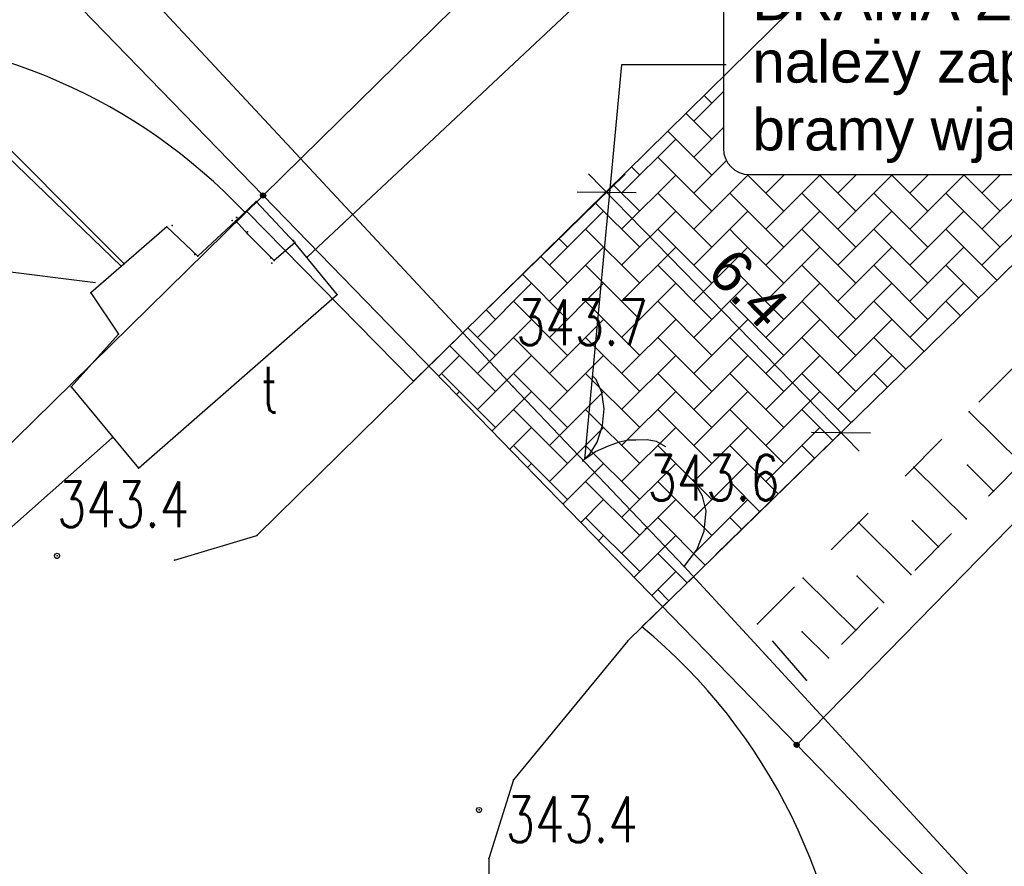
# Model space of a CAD drawing. Extents: x 5552506 to 5553307, y 5642054 to 5642708.
# Tile 48 of 72: x 5552864 to 5552883, y 5642501 to 5642517. Entities that reach past the tile are written whole.
import ezdxf
from ezdxf.enums import TextEntityAlignment as Align

# ---------------------------------------------------------------- set-up
doc = ezdxf.new("R2010")
doc.units = 0
doc.header["$MEASUREMENT"] = 0
doc.linetypes.add('1', pattern=[2, 1, -1])
doc.layers.add('A_SC_WID', color=1, linetype='Continuous', lineweight=18)
for name, color, linetype in [('EGB_DzialkaEwidencyjna', 7, 'Continuous'), ('EGB_KonturUzytkuGruntowego', 7, 'Continuous'), ('EGB_PunktGraniczny', 7, 'Continuous'), ('GES_PrzewodTelekomunikacyjny', 7, 'Continuous'), ('GES_Rzedna', 7, 'Continuous'), ('OT_Komunikacja', 7, 'Continuous'), ('OT_Ogrodzenia', 7, 'Continuous'), ('OT_Rzedna', 7, 'Continuous'), ('OT_Skarpa', 7, 'Continuous'), ('pomiar', 7, 'Continuous'), ('Widokowe', 114, 'Continuous')]:
    doc.layers.add(name, color=color, linetype=linetype)
doc.styles.add('ARIAL', font='arial.ttf')
doc.styles.add('J-SWIS', font='arial.ttf', dxfattribs={"width": 0.8})
doc.styles.add('STYL_ARIAL', font='simplex', dxfattribs={"width": 0.75, "oblique": 0.1})
doc.dimstyles.new('darek', dxfattribs={"dimtxt": 0.8, "dimasz": 0.8, "dimexe": 0.5, "dimexo": 0.5, "dimgap": 0.25, "dimtad": 1, "dimrnd": 0.01, "dimzin": 1, "dimdsep": 46, "dimtxsty": 'ARIAL', "dimblk": 'OBLIQUE', "dimcen": 0.8, "dimdle": 0.5, "dimclrd": 256, "dimclre": 256, "dimclrt": 256, "dimazin": 0, "dimtfac": 1, "dimtmove": 1, "dimatfit": 3, "dimfxl": 1, "dimtfill": 1, "dimlwd": -1, "dimlwe": -1, "dimarcsym": 0})

# ---------------------------------------------------------------- blocks, each defined once
blk = doc.blocks.new('SFUR')
at = {"color": 7}
blk.add_polyline3d([(0, 0, 0), (-0.1, 0.8, 0), (-0.4, 1.5, 0), (-0.9, 2.1, 0), (-1.4, 2.4, 0), (-2.1, 2.6, 0)], dxfattribs=at)
blk = doc.blocks.new('RTPW01')
at = {"color": 7}
blk.add_polyline3d([(0, 0.1, 0), (0.0643, 0.0766, 0), (0.0985, 0.0174, 0), (0.0866, -0.05, 0), (0.0342, -0.094, 0), (-0.0342, -0.094, 0), (-0.0866, -0.05, 0), (-0.0985, 0.0174, 0), (-0.0643, 0.0766, 0), (0, 0.1, 0)], dxfattribs=at)
blk = doc.blocks.new('EGBP04_03')
at = {"color": 7}
blk.add_polyline3d([(0, 0.1, 0), (0.0643, 0.0766, 0), (0.0985, 0.0174, 0), (0.0866, -0.05, 0), (0.0342, -0.094, 0), (-0.0342, -0.094, 0), (-0.0866, -0.05, 0), (-0.0985, 0.0174, 0), (-0.0643, 0.0766, 0), (0, 0.1, 0)], dxfattribs=at)
blk = doc.blocks.new('BGB')
at = {"color": 7}
for points in [[(0, 0, 0), (0, 0.4, 0), (-0.1, 0.9, 0), (-0.4, 1.5, 0), (-0.8, 2, 0), (-1.3, 2.4, 0), (-1.8, 2.6, 0), (-2, 2.6, 0)], [(0, 0.1, 0), (0.1, 0.6, 0), (0.3, 1.1, 0), (0.5, 1.5, 0), (0.7, 1.8, 0), (0.9, 2, 0), (1.2, 2.3, 0), (1.5, 2.5, 0), (1.9, 2.6, 0)]]:
    blk.add_polyline3d(points, dxfattribs=at)
blk = doc.blocks.new('_Oblique')
at = {"color": 0, "linetype": 'ByBlock', "lineweight": -2}
blk.add_line((-0.5, -0.5), (0.5, 0.5), dxfattribs=at)
blk = doc.blocks.new('*D384')
at = {"layer": 'Defpoints', "color": 0, "linetype": 'ByBlock'}
for p in [(5552872.741, 5642511.196), (5552879.991, 5642509.286), (5552877.236, 5642506.595)]:
    blk.add_point(p, dxfattribs=at)
at = {"layer": 'pomiar'}
for p, q in [((5552873.098, 5642511.546), (5552875.853, 5642514.237)), ((5552875.146, 5642514.245), (5552880.34, 5642508.928)), ((5552877.593, 5642506.944), (5552880.348, 5642509.635))]:
    blk.add_line(p, q, dxfattribs=at)
at = {"layer": 'pomiar', "xscale": 0.8, "yscale": 0.8, "zscale": 0.8}
for p, rotation in [((5552875.496, 5642513.888), 134.3281433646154), ((5552879.991, 5642509.286), 314.3281433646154)]:
    blk.add_blockref('_Oblique', p, dxfattribs=dict(at, rotation=rotation))
at = {"layer": 'pomiar', "linetype": 'ByBlock', "insert": (5552878.214, 5642512.047), "char_height": 0.8, "attachment_point": 5, "rotation": 314.3281, "style": 'ARIAL', "bg_fill": 3, "box_fill_scale": 1.25, "bg_fill_color": 256, "bg_fill_true_color": 13158600, "bg_fill_transparency": 0}
blk.add_mtext('6.4', dxfattribs=at)

msp = doc.modelspace()

# ---------------------------------------------------------------- linework, layer by layer
at = {"color": 7}
for p in [(5552868.91, 5642513.83), (5552868.91, 5642513.83), (5552868.779, 5642513.716), (5552868.48, 5642513.42), (5552867.068, 5642513.23), (5552867.17, 5642513.25), (5552868.32, 5642513.35), (5552868.383, 5642513.339), (5552868.386, 5642513.345), (5552868.402, 5642513.403), (5552868.408, 5642513.403), (5552868.61, 5642513.13), (5552868.613, 5642513.096), (5552869.4966, 5642512.9673), (5552869.519, 5642512.9202), (5552869.5198, 5642512.921), (5552869.52, 5642512.936), (5552869.52, 5642512.92), (5552867.6, 5642512.7), (5552867.662, 5642512.668), (5552869.76, 5642512.65), (5552866.192, 5642512.471), (5552866.25, 5642512.518), (5552869.06, 5642512.63), (5552869.08, 5642512.53), (5552869.12, 5642512.583), (5552865.61, 5642511.96), (5552870.33, 5642511.93), (5552866.14, 5642511.17), (5552865.23, 5642510.16), (5552873.7, 5642510.17, 343.7), (5552882.4461, 5642509.6797), (5552866.02, 5642509.18), (5552875.04, 5642508.74), (5552866.52, 5642508.6), (5552881.3859, 5642508.6185), (5552882.4145, 5642508.656), (5552882.9131, 5642508.163), (5552880.3257, 5642507.5574), (5552881.3571, 5642507.5922), (5552882.3857, 5642507.6297), (5552876.24, 5642507.44, 343.6), (5552868.79, 5642507.31), (5552881.8583, 5642507.0965), (5552864.96, 5642506.92, 343.4), (5552867.21, 5642506.84), (5552879.2655, 5642506.4963), (5552880.2996, 5642506.5284), (5552881.3309, 5642506.5632), (5552880.8036, 5642506.0299), (5552878.39, 5642505.62), (5552880.2762, 5642505.4967), (5552879.2421, 5642505.4646), (5552879.7488, 5642504.9634), (5552879.33, 5642504.54), (5552879.14, 5642503.3), (5552873.71, 5642502.63), (5552873.05, 5642502.05, 343.4), (5552873.24, 5642501.12)]:
    msp.add_point(p, dxfattribs=at)
at = {"layer": 'A_SC_WID', "lineweight": 30}
msp.add_lwpolyline([(5552878.23461, 5642514.22878), (5552903.03047, 5642514.22878, 0.41421356), (5552903.53047, 5642514.72878), (5552903.53047, 5642517.92956, 0.41421356), (5552903.03047, 5642518.42956), (5552878.23461, 5642518.42956, 0.41421356), (5552877.73461, 5642517.92956), (5552877.73461, 5642514.72878, 0.41421356)], format="xyb", close=True, dxfattribs=at)
for points in [[(5552877.7885, 5642516.32917), (5552875.77909, 5642516.32917), (5552875.07473, 5642508.77597)], [(5552868.59607, 5642513.52164), (5552871.79685, 5642510.2679)]]:
    msp.add_lwpolyline(points, dxfattribs=at)
for centre, start, end in [((5552860.58315, 5642505.93213), 43.521278, 132.837135), ((5552869.17133, 5642497.07443), 313.246595, 50.461301)]:
    msp.add_arc(centre, 11, start, end, dxfattribs=at)
for p in [(5552876.98, 5642506.72, 343.6), (5552875.9, 5642505.29)]:
    msp.add_point(p, dxfattribs=at)
at = {"layer": 'EGB_DzialkaEwidencyjna', "color": 7}
for points in [[(5552919.43, 5642578.87, 0), (5552863.43, 5642524.49, 0), (5552860.87, 5642522.11, 0), (5552868.91, 5642513.83, 0), (5552895.16, 5642539.62, 0), (5552915.31, 5642558.82, 0), (5552919.43, 5642578.87, 0)], [(5552915.31, 5642558.82, 0), (5552895.16, 5642539.62, 0), (5552868.91, 5642513.83, 0), (5552879.14, 5642503.3, 0), (5552905.06, 5642529.79, 0), (5552918.59, 5642543.82, 0), (5552933.03, 5642551.58, 0), (5552915.31, 5642558.82, 0)], [(5552918.59, 5642543.82, 0), (5552905.06, 5642529.79, 0), (5552879.14, 5642503.3, 0), (5552884.57, 5642497.71, 0), (5552914.66, 5642524.09, 0), (5552918.59, 5642543.82, 0)], [(5552860.87, 5642522.11, 0), (5552811.5, 5642476.33, 0), (5552790.45, 5642458.63, 0), (5552801.43, 5642448.13, 0), (5552806.15, 5642452.34, 0), (5552821.01, 5642466.78, 0), (5552868.91, 5642513.83, 0), (5552860.87, 5642522.11, 0)], [(5552868.91, 5642513.83, 0), (5552821.01, 5642466.78, 0), (5552806.15, 5642452.34, 0), (5552801.43, 5642448.13, 0), (5552811.55, 5642438.45, 0), (5552814.16, 5642435.96, 0), (5552817.83, 5642432.34, 0), (5552830.74, 5642439.96, 0), (5552839.1, 5642445.07, 0), (5552842.11, 5642445.56, 0), (5552869.22, 5642449.98, 0), (5552865.87, 5642471.42, 0), (5552889.45, 5642492.68, 0), (5552884.57, 5642497.71, 0), (5552879.14, 5642503.3, 0), (5552868.91, 5642513.83, 0)]]:
    msp.add_polyline3d(points, dxfattribs=at)
for p in [(5552868.91, 5642513.83), (5552868.91, 5642513.83), (5552868.91, 5642513.83), (5552868.91, 5642513.83), (5552868.91, 5642513.83), (5552879.14, 5642503.3), (5552879.14, 5642503.3), (5552879.14, 5642503.3)]:
    msp.add_point(p, dxfattribs=at)
at = {"layer": 'EGB_KonturUzytkuGruntowego', "color": 3}
msp.add_polyline3d([(5552817.83, 5642432.34, 0), (5552830.74, 5642439.96, 0), (5552839.1, 5642445.07, 0), (5552842.11, 5642445.56, 0), (5552869.22, 5642449.98, 0), (5552865.87, 5642471.42, 0), (5552889.45, 5642492.68, 0), (5552884.57, 5642497.71, 0), (5552879.14, 5642503.3, 0), (5552868.91, 5642513.83, 0), (5552860.87, 5642522.11, 0), (5552811.5, 5642476.33, 0), (5552790.5309, 5642458.698, 0), (5552790.45, 5642458.63, 0), (5552801.43, 5642448.13, 0), (5552811.55, 5642438.45, 0), (5552814.16, 5642435.96, 0), (5552817.83, 5642432.34, 0)], dxfattribs=at)
at = {"layer": 'EGB_PunktGraniczny', "color": 7}
for points in [[(5552868.8749, 5642513.7944, 0), (5552868.86, 5642513.8296, 0), (5552868.8744, 5642513.8651, 0), (5552868.9096, 5642513.88, 0), (5552868.9451, 5642513.8656, 0), (5552868.96, 5642513.8304, 0), (5552868.9456, 5642513.7949, 0), (5552868.9104, 5642513.78, 0), (5552868.8749, 5642513.7944, 0)], [(5552868.8784, 5642513.7979, 0), (5552868.865, 5642513.8296, 0), (5552868.8779, 5642513.8616, 0), (5552868.9096, 5642513.875, 0), (5552868.9416, 5642513.8621, 0), (5552868.955, 5642513.8304, 0), (5552868.9421, 5642513.7984, 0), (5552868.9104, 5642513.785, 0), (5552868.8784, 5642513.7979, 0)], [(5552868.8819, 5642513.8015, 0), (5552868.87, 5642513.8297, 0), (5552868.8815, 5642513.8581, 0), (5552868.9097, 5642513.87, 0), (5552868.9381, 5642513.8585, 0), (5552868.95, 5642513.8303, 0), (5552868.9385, 5642513.8019, 0), (5552868.9103, 5642513.79, 0), (5552868.8819, 5642513.8015, 0)], [(5552868.8855, 5642513.8051, 0), (5552868.875, 5642513.8297, 0), (5552868.8851, 5642513.8545, 0), (5552868.9097, 5642513.865, 0), (5552868.9345, 5642513.8549, 0), (5552868.945, 5642513.8303, 0), (5552868.9349, 5642513.8055, 0), (5552868.9103, 5642513.795, 0), (5552868.8855, 5642513.8051, 0)], [(5552868.889, 5642513.8086, 0), (5552868.88, 5642513.8298, 0), (5552868.8886, 5642513.851, 0), (5552868.9098, 5642513.86, 0), (5552868.931, 5642513.8514, 0), (5552868.94, 5642513.8302, 0), (5552868.9314, 5642513.809, 0), (5552868.9102, 5642513.8, 0), (5552868.889, 5642513.8086, 0)], [(5552868.8925, 5642513.8122, 0), (5552868.885, 5642513.8298, 0), (5552868.8922, 5642513.8475, 0), (5552868.9098, 5642513.855, 0), (5552868.9275, 5642513.8478, 0), (5552868.935, 5642513.8302, 0), (5552868.9278, 5642513.8125, 0), (5552868.9102, 5642513.805, 0), (5552868.8925, 5642513.8122, 0)], [(5552868.896, 5642513.8157, 0), (5552868.89, 5642513.8298, 0), (5552868.8957, 5642513.844, 0), (5552868.9098, 5642513.85, 0), (5552868.924, 5642513.8443, 0), (5552868.93, 5642513.8302, 0), (5552868.9243, 5642513.816, 0), (5552868.9102, 5642513.81, 0), (5552868.896, 5642513.8157, 0)], [(5552868.8995, 5642513.8193, 0), (5552868.895, 5642513.8299, 0), (5552868.8993, 5642513.8405, 0), (5552868.9099, 5642513.845, 0), (5552868.9205, 5642513.8407, 0), (5552868.925, 5642513.8301, 0), (5552868.9207, 5642513.8195, 0), (5552868.9101, 5642513.815, 0), (5552868.8995, 5642513.8193, 0)], [(5552868.903, 5642513.8229, 0), (5552868.9, 5642513.8299, 0), (5552868.9029, 5642513.837, 0), (5552868.9099, 5642513.84, 0), (5552868.917, 5642513.8371, 0), (5552868.92, 5642513.8301, 0), (5552868.9171, 5642513.823, 0), (5552868.9101, 5642513.82, 0), (5552868.903, 5642513.8229, 0)], [(5552868.9065, 5642513.8264, 0), (5552868.905, 5642513.83, 0), (5552868.9064, 5642513.8335, 0), (5552868.91, 5642513.835, 0), (5552868.9135, 5642513.8336, 0), (5552868.915, 5642513.83, 0), (5552868.9136, 5642513.8265, 0), (5552868.91, 5642513.825, 0), (5552868.9065, 5642513.8264, 0)], [(5552879.1049, 5642503.2644, 0), (5552879.09, 5642503.2996, 0), (5552879.1044, 5642503.3351, 0), (5552879.1396, 5642503.35, 0), (5552879.1751, 5642503.3356, 0), (5552879.19, 5642503.3004, 0), (5552879.1756, 5642503.2649, 0), (5552879.1404, 5642503.25, 0), (5552879.1049, 5642503.2644, 0)], [(5552879.1084, 5642503.2679, 0), (5552879.095, 5642503.2996, 0), (5552879.1079, 5642503.3316, 0), (5552879.1396, 5642503.345, 0), (5552879.1716, 5642503.3321, 0), (5552879.185, 5642503.3004, 0), (5552879.1721, 5642503.2684, 0), (5552879.1404, 5642503.255, 0), (5552879.1084, 5642503.2679, 0)], [(5552879.1119, 5642503.2715, 0), (5552879.1, 5642503.2997, 0), (5552879.1115, 5642503.3281, 0), (5552879.1397, 5642503.34, 0), (5552879.1681, 5642503.3285, 0), (5552879.18, 5642503.3003, 0), (5552879.1685, 5642503.2719, 0), (5552879.1403, 5642503.26, 0), (5552879.1119, 5642503.2715, 0)], [(5552879.1155, 5642503.2751, 0), (5552879.105, 5642503.2997, 0), (5552879.1151, 5642503.3245, 0), (5552879.1397, 5642503.335, 0), (5552879.1645, 5642503.3249, 0), (5552879.175, 5642503.3003, 0), (5552879.1649, 5642503.2755, 0), (5552879.1403, 5642503.265, 0), (5552879.1155, 5642503.2751, 0)], [(5552879.119, 5642503.2786, 0), (5552879.11, 5642503.2998, 0), (5552879.1186, 5642503.321, 0), (5552879.1398, 5642503.33, 0), (5552879.161, 5642503.3214, 0), (5552879.17, 5642503.3002, 0), (5552879.1614, 5642503.279, 0), (5552879.1402, 5642503.27, 0), (5552879.119, 5642503.2786, 0)], [(5552879.1225, 5642503.2822, 0), (5552879.115, 5642503.2998, 0), (5552879.1222, 5642503.3175, 0), (5552879.1398, 5642503.325, 0), (5552879.1575, 5642503.3178, 0), (5552879.165, 5642503.3002, 0), (5552879.1578, 5642503.2825, 0), (5552879.1402, 5642503.275, 0), (5552879.1225, 5642503.2822, 0)], [(5552879.126, 5642503.2857, 0), (5552879.12, 5642503.2998, 0), (5552879.1257, 5642503.314, 0), (5552879.1398, 5642503.32, 0), (5552879.154, 5642503.3143, 0), (5552879.16, 5642503.3002, 0), (5552879.1543, 5642503.286, 0), (5552879.1402, 5642503.28, 0), (5552879.126, 5642503.2857, 0)], [(5552879.1295, 5642503.2893, 0), (5552879.125, 5642503.2999, 0), (5552879.1293, 5642503.3105, 0), (5552879.1399, 5642503.315, 0), (5552879.1505, 5642503.3107, 0), (5552879.155, 5642503.3001, 0), (5552879.1507, 5642503.2895, 0), (5552879.1401, 5642503.285, 0), (5552879.1295, 5642503.2893, 0)], [(5552879.133, 5642503.2929, 0), (5552879.13, 5642503.2999, 0), (5552879.1329, 5642503.307, 0), (5552879.1399, 5642503.31, 0), (5552879.147, 5642503.3071, 0), (5552879.15, 5642503.3001, 0), (5552879.1471, 5642503.293, 0), (5552879.1401, 5642503.29, 0), (5552879.133, 5642503.2929, 0)], [(5552879.1365, 5642503.2964, 0), (5552879.135, 5642503.3, 0), (5552879.1364, 5642503.3035, 0), (5552879.14, 5642503.305, 0), (5552879.1435, 5642503.3036, 0), (5552879.145, 5642503.3, 0), (5552879.1436, 5642503.2965, 0), (5552879.14, 5642503.295, 0), (5552879.1365, 5642503.2964, 0)]]:
    msp.add_polyline3d(points, dxfattribs=at)
msp.add_point((5552879.14, 5642503.3), dxfattribs=at)
at = {"layer": 'GES_PrzewodTelekomunikacyjny', "color": 30}
for points in [[(5552866.192, 5642512.471, 0), (5552856.92, 5642521.42, 0), (5552847.6, 5642529.01, 0), (5552842.57, 5642534.22, 0)], [(5552866.25, 5642512.518, 0), (5552848.33, 5642530.47, 0)], [(5552869.76, 5642512.65, 0), (5552888.04, 5642529.78, 0)], [(5552868.383, 5642513.339, 0), (5552868.779, 5642513.716, 0), (5552869.519, 5642512.9202, 0), (5552869.5198, 5642512.921, 0)], [(5552865.23, 5642510.16, 0), (5552866.52, 5642508.6, 0), (5552870.33, 5642511.93, 0), (5552869.52, 5642512.92, 0), (5552869.12, 5642512.583, 0), (5552868.613, 5642513.096, 0), (5552868.386, 5642513.345, 0), (5552867.662, 5642512.668, 0), (5552867.068, 5642513.23, 0), (5552865.61, 5642511.96, 0), (5552866.14, 5642511.17, 0), (5552865.23, 5642510.16, 0)], [(5552866.02, 5642509.18, 0), (5552856.84, 5642501.05, 0)]]:
    msp.add_polyline3d(points, dxfattribs=at)
at = {"layer": 'GES_Rzedna', "color": 7}
msp.add_polyline3d([(5552860.59, 5642512.405, 0), (5552863.7544, 5642512.405, 0), (5552865.7, 5642512.16, 0)], dxfattribs=at)
at = {"layer": 'OT_Komunikacja', "color": 7}
for points in [[(5552910.48778, 5642539.07598, 0), (5552875.9, 5642505.29, 0), (5552873.71, 5642502.63, 0), (5552873.24, 5642501.12, 0), (5552873.24, 5642499.65, 0), (5552873.39, 5642498.78, 0), (5552875, 5642495.37, 0), (5552875.54, 5642493.86, 0), (5552875.58, 5642492.17, 0), (5552875.4, 5642490.66, 0), (5552874.61, 5642489.03, 0), (5552871.88, 5642486.52, 0), (5552865.73, 5642480.51, 0), (5552865.08, 5642478.8, 0), (5552864.9, 5642476.53, 0), (5552865.26, 5642473.26, 0)], [(5552867.21, 5642506.84, 0), (5552868.79, 5642507.31, 0), (5552901.08163, 5642539.07598, 0)]]:
    msp.add_polyline3d(points, dxfattribs=at)
at = {"layer": 'OT_Ogrodzenia', "color": 7}
for points in [[(5552817.88, 5642432.55, 0), (5552812.25, 5642437.82, 0), (5552791.78, 5642457.4, 341.6), (5552808.93, 5642473.51, 341.7), (5552821.72, 5642485.39, 342), (5552836.3, 5642499.04, 342.5), (5552861.82, 5642522.92, 343.2), (5552873.7, 5642510.17, 343.7)], [(5552873.7, 5642510.17, 343.7), (5552876.98, 5642506.72, 343.6)], [(5552876.98, 5642506.72, 343.6), (5552889.51, 5642493.12, 343.6), (5552885.82, 5642489.76, 343.3), (5552867.6, 5642472.16, 0), (5552868.95, 5642463.76, 0), (5552870.09, 5642457.13, 342.4), (5552871.13, 5642450.63, 342.4), (5552869.29, 5642450.1, 342.3)]]:
    msp.add_polyline3d(points, dxfattribs=at)
at = {"layer": 'OT_Skarpa', "color": 7, "linetype": '1'}
msp.add_polyline3d([(5552878.39, 5642505.62, 0), (5552900.89, 5642528.14, 0), (5552901.8, 5642527.26, 0), (5552879.33, 5642504.54, 0), (5552878.39, 5642505.62, 0)], dxfattribs=at)
at = {"layer": 'OT_Skarpa', "color": 7}
for points in [[(5552883.4405, 5642508.6962, 0), (5552882.4461, 5642509.6797, 0)], [(5552882.3857, 5642507.6297, 0), (5552881.3859, 5642508.6185, 0)], [(5552882.9131, 5642508.163, 0), (5552882.4145, 5642508.656, 0)], [(5552881.3309, 5642506.5632, 0), (5552880.3257, 5642507.5574, 0)], [(5552881.8583, 5642507.0965, 0), (5552881.3571, 5642507.5922, 0)], [(5552880.2762, 5642505.4967, 0), (5552879.2655, 5642506.4963, 0)], [(5552880.8036, 5642506.0299, 0), (5552880.2996, 5642506.5284, 0)], [(5552879.7488, 5642504.9634, 0), (5552879.2421, 5642505.4646, 0)]]:
    msp.add_polyline3d(points, dxfattribs=at)

# ---------------------------------------------------------------- block references
at = {"color": 7, "xscale": 0.5, "yscale": 0.5}
for name, p in [('EGBP04_03', (5552868.91, 5642513.83)), ('RTPW01', (5552864.96, 5642506.92)), ('EGBP04_03', (5552879.14, 5642503.3)), ('RTPW01', (5552873.05, 5642502.05))]:
    msp.add_blockref(name, p, dxfattribs=at)
for name, p, rotation in [('BGB', (5552875.04, 5642508.74), 316), ('SFUR', (5552876.98, 5642506.72), 315)]:
    msp.add_blockref(name, p, dxfattribs=dict(at, rotation=rotation))

# ---------------------------------------------------------------- texts
at = {"layer": 'A_SC_WID', "style": 'J-SWIS'}
for s, p in [('BRAMA ZAPEWNIAJĄCA DOJAZD POŻAROWY', (5552878.29009, 5642517.1883)), ('należy zapewnić całodobową dostępność ', (5552878.29009, 5642515.9917)), ('bramy wjazdowej dla służb ratowniczych', (5552878.29009, 5642514.69183))]:
    msp.add_text(s, height=0.8, dxfattribs=at).set_placement(p)
at = {"layer": 'GES_PrzewodTelekomunikacyjny', "color": 30, "style": 'STYL_ARIAL', "width": 0.75}
msp.add_text('t', height=0.875, dxfattribs=at).set_placement((5552868.87, 5642509.4086), align=Align.BOTTOM_LEFT)
at = {"layer": 'OT_Rzedna', "color": 7, "style": 'STYL_ARIAL', "width": 0.75}
for s, p in [('343.7', (5552873.76, 5642510.6986)), ('343.6', (5552876.28, 5642507.7186)), ('343.4', (5552864.96, 5642507.2086)), ('343.4', (5552873.56, 5642501.1686))]:
    msp.add_text(s, height=0.875, dxfattribs=at).set_placement(p, align=Align.BOTTOM_LEFT)

# ---------------------------------------------------------------- next in the draw order: dimensions: what is measured, and where the dimension line sits
at = {"layer": 'pomiar'}
dim = msp.add_aligned_dim(p1=(5552872.7408, 5642511.19649), p2=(5552877.23579, 5642506.59482), distance=3.85125, dimstyle='darek', override={"dimdec": 1, "dimtxsty": 'ARIAL'}, dxfattribs=at)
dim.commit()
dim.dimension.update_dxf_attribs({"geometry": '*D384', "text_midpoint": (5552878.21432, 5642512.04689)})

# ---------------------------------------------------------------- next in the draw order: hatches: boundary and pattern name
at = {"layer": 'Widokowe', "lineweight": 9}
h = msp.add_hatch(dxfattribs=at)
h.set_pattern_fill('AR-HBONE', color=8, scale=0.004808, style=0)
h.set_pattern_definition([(45, (5552830.19186, 5642316.9966), (0, 0.6907889), [1.4653846, -0.4884615]), (135, (5552830.53725, 5642317.342), (7e-17, 0.6907889), [1.4653846, -0.4884615])])
h.paths.add_polyline_path([(5552885.05091, 5642514.22878), (5552878.23461, 5642514.22878, -0.41421356), (5552877.73461, 5642514.72878), (5552877.73461, 5642516.10901), (5552875.55898, 5642513.96879), (5552872.09023, 5642510.55651), (5552876.57045, 5642505.94491), (5552877.16186, 5642506.52261), (5552885.05091, 5642514.22878)], is_closed=False)
h.paths.add_polyline_path([(5552891.3533, 5642529.50601), (5552890.55399, 5642528.71971), (5552880.09356, 5642518.42956), (5552889.35138, 5642518.42956), (5552898.29392, 5642527.1648), (5552891.3533, 5642529.50601)], is_closed=False)
h.paths.add_polyline_path([(5552898.39192, 5642527.26052), (5552897.35997, 5642528.58818), (5552892.50544, 5642530.63939), (5552891.3533, 5642529.50601), (5552898.29392, 5642527.1648), (5552898.39192, 5642527.26052)], is_closed=False)
h.paths.add_polyline_path([(5552892.50544, 5642530.63939), (5552897.35997, 5642528.58818), (5552894.35297, 5642532.45685), (5552892.50544, 5642530.63939)], is_closed=False)
h.paths.add_polyline_path([(5552898.39192, 5642527.26052), (5552899.02909, 5642527.88292), (5552897.35997, 5642528.58818), (5552898.39192, 5642527.26052)], is_closed=False)
h.paths.add_polyline_path([(5552899.64767, 5642528.48717), (5552894.93945, 5642533.03378), (5552894.35297, 5642532.45685), (5552897.35997, 5642528.58818), (5552899.02909, 5642527.88292), (5552899.64767, 5642528.48717)], is_closed=False)
h.paths.add_polyline_path([(5552899.64767, 5642528.48717), (5552902.5986, 5642531.36969), (5552898.18732, 5642536.22878), (5552894.93945, 5642533.03378), (5552899.64767, 5642528.48717)], is_closed=False)
h.paths.add_polyline_path([(5552902.5986, 5642531.36969), (5552910.48778, 5642539.07598), (5552901.08163, 5642539.07598), (5552898.18732, 5642536.22878), (5552902.5986, 5642531.36969)], is_closed=False)
h.paths.add_polyline_path([(5552910.92403, 5642548.75817), (5552905.35193, 5642543.27676), (5552914.78825, 5642543.27676), (5552920.39974, 5642548.75817), (5552910.92403, 5642548.75817)], is_closed=False)
h.paths.add_polyline_path([(5552873.54125, 5642512.04235), (5552876.60375, 5642512.04235), (5552876.60375, 5642510.72985), (5552873.54125, 5642510.72985)], flags=24)
h.paths.add_polyline_path([(5552876.06125, 5642509.06235), (5552879.0925, 5642509.06235), (5552879.0925, 5642507.74985), (5552876.06125, 5642507.74985)], flags=24)
h.paths.add_polyline_path([(5552886.34125, 5642521.04235), (5552887.6225, 5642521.04235), (5552887.6225, 5642519.72985), (5552886.34125, 5642519.72985)], flags=24)
h.paths.add_polyline_path([(5552885.55, 5642523.05179), (5552888.76429, 5642523.05179), (5552888.76429, 5642521.02798), (5552885.55, 5642521.02798)], flags=24)
h.paths.add_polyline_path([(5552895.20167, 5642529.13308), (5552896.46582, 5642528.78012), (5552896.11286, 5642527.51597), (5552894.84871, 5642527.86893)], flags=24)
h.paths.add_polyline_path([(5552891.02125, 5642528.78235), (5552894.5525, 5642528.78235), (5552894.5525, 5642527.30318), (5552891.02125, 5642527.30318)], flags=24)
h.paths.add_polyline_path([(5552891.06125, 5642527.43235), (5552894.5925, 5642527.43235), (5552894.5925, 5642525.95318), (5552891.06125, 5642525.95318)], flags=24)
h.paths.add_polyline_path([(5552899.39984, 5642534.01878), (5552900.6525, 5642532.64344), (5552899.4571, 5642531.55467), (5552898.20444, 5642532.93001)], flags=24)

# ---------------------------------------------------------------- next in the draw order: linework, layer by layer
at = {"layer": 'A_SC_WID', "lineweight": 30}
for points in [[(5552871.79685, 5642510.2679), (5552872.7408, 5642511.19649)], [(5552876.17393, 5642505.55758), (5552877.16102, 5642506.52179)]]:
    msp.add_lwpolyline(points, dxfattribs=at)

doc.saveas('drawing.dxf')
